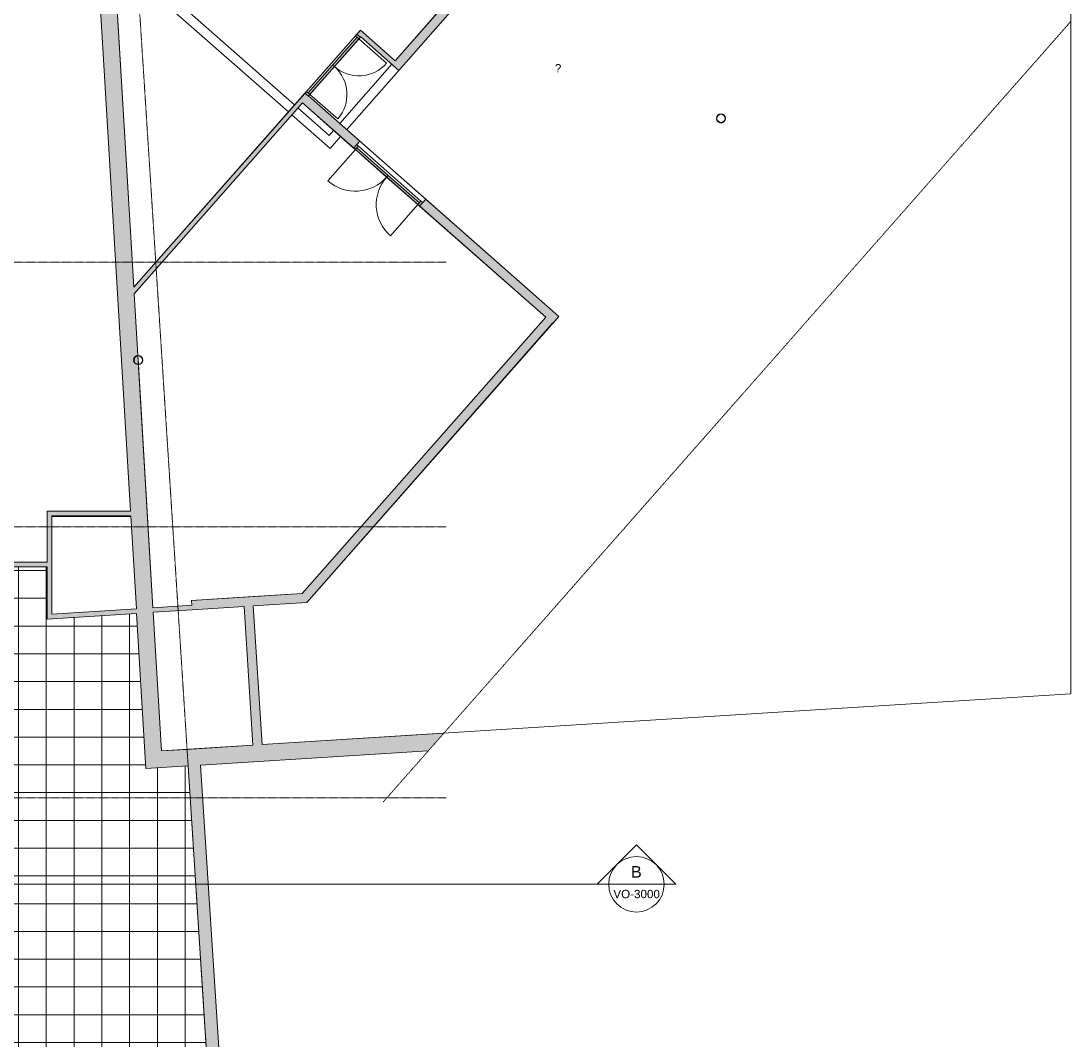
# Model space of a CAD drawing. Header units: millimetres. Extents: x 12885 to 91527, y 4646 to 113492.
# Tile 9 of 10: x 53233 to 75926, y 65038 to 87061. Entities that reach past the tile are written whole.
import ezdxf

# ---------------------------------------------------------------- set-up
doc = ezdxf.new("R2010")
doc.units = ezdxf.units.MM
for name, pattern in [('ARC Dash', [4, 2, -2]), ('ARC Demolished', [7.14375, 4.7625, -2.38125]), ('ARC Grid Line', [22.225, 12.7, -3.175, 3.175, -3.175]), ('ARC Section Line', [17, 10, -3, 0, -1, 0, -3])]:
    doc.linetypes.add(name, pattern=pattern)
for name, color, linetype, lineweight in [('A--A2__Ruwbouw', 8, 'Continuous', 9), ('A--A45__Plafondafwerkingen', 8, 'Continuous', 15), ('A--L$01A__Algemeen', 7, 'Continuous', 9), ('A--L$07A__Stramien', 1, 'Continuous', 13), ('A--L21__Buitenwanden', 3, 'ARC Demolished', 9), ('A--L22__Binnenwanden', 2, 'Continuous', 9), ('A--L23__Vloeren', 3, 'Continuous', 9), ('A--L28__Hoofddraagconstructies', 3, 'Continuous', 9), ('A--L3__Afbouw', 2, 'Continuous', 9), ('A--LD30__DetailPenMiddel', 3, 'Continuous', 9), ('A--LR9__AlgVoorz', 7, 'Continuous', 9), ('A--T$01A__Algemeen', 1, 'Continuous', 13)]:
    doc.layers.add(name, color=color, linetype=linetype, lineweight=lineweight)
doc.styles.add('Arial_1', font='arial.ttf', dxfattribs={"height": 250})
doc.styles.add('Arial_2', font='arial.ttf', dxfattribs={"height": 180})

# ---------------------------------------------------------------- blocks, each defined once
blk = doc.blocks.new('32_DO_WB_vo deur dubbel - vo-V1-AB-begane grond - Plafond - Slooptekening')
at = {"layer": 'A--L3__Afbouw'}
h = blk.add_hatch(color=10, dxfattribs=at)
h.paths.add_polyline_path([(-1315, 100), (-1315, 0), (-1265, 0), (-1265, 100)])
h.paths.add_polyline_path([(535, 100), (535, 0), (585, 0), (585, 100)])
for points in [[(-1265, 100), (-1265, 50), (-365, 50), (-365, 100)], [(-365, 100), (-365, 50), (535, 50), (535, 100), (-164, 100)]]:
    blk.add_hatch(color=10, dxfattribs=at).paths.add_polyline_path(points)
at = {"layer": 'A--L$01A__Algemeen'}
for p, q in [((-1265, 100), (-1265, 1000)), ((535, 100), (535, 1000))]:
    blk.add_line(p, q, dxfattribs=at)
for centre, start, end in [((-1265, 100), 360, 90), ((535, 100), 90, 180)]:
    blk.add_arc(centre, 900, start, end, dxfattribs=at)
at = {"layer": 'A--L3__Afbouw'}
for p, q in [((-1315, 0), (-1315, 100)), ((-1315, 100), (-1265, 100)), ((-1265, 0), (-1315, 0)), ((-1265, 100), (-365, 100)), ((-1265, 50), (-1265, 100)), ((-1265, 100), (-1265, 0)), ((-365, 50), (-1265, 50)), ((-1265, 0), (535, 0)), ((-365, 100), (-365, 50)), ((-365, 100), (535, 100)), ((-365, 50), (-365, 100)), ((535, 50), (-365, 50)), ((535, 100), (535, 50)), ((535, 0), (535, 100)), ((535, 100), (585, 100)), ((585, 0), (535, 0)), ((585, 100), (585, 0))]:
    blk.add_line(p, q, dxfattribs=at)
blk = doc.blocks.new('32_DO_WB_vo deur dubbel - vo-1960555-AB-begane grond - Plafond - Slooptekening')
at = {"layer": 'A--L3__Afbouw'}
h = blk.add_hatch(color=10, dxfattribs=at)
h.paths.add_polyline_path([(535, 50), (485, 50), (485, -50), (535, -50)])
h.paths.add_polyline_path([(-1115, 50), (-1165, 50), (-1165, -50), (-1115, -50)])
for points in [[(-315, 50), (-1115, 50), (-1115, 0), (-315, 0)], [(485, 50), (-315, 50), (-315, 0), (485, 0)]]:
    blk.add_hatch(color=10, dxfattribs=at).paths.add_polyline_path(points)
at = {"layer": 'A--L$01A__Algemeen'}
for p, q in [((-1115, 50), (-1115, 850)), ((485, 50), (485, 850))]:
    blk.add_line(p, q, dxfattribs=at)
for centre, start, end in [((-1115, 50), 360, 90), ((485, 50), 90, 180)]:
    blk.add_arc(centre, 800, start, end, dxfattribs=at)
at = {"layer": 'A--L3__Afbouw'}
for p, q in [((-1165, -50), (-1165, 50)), ((-1165, 50), (-1115, 50)), ((-1115, 50), (-315, 50)), ((-1115, 0), (-1115, 50)), ((-1115, 50), (-1115, -50)), ((-315, 50), (-315, 0)), ((-315, 50), (485, 50)), ((-315, 0), (-315, 50)), ((485, 50), (485, 0)), ((485, -50), (485, 50)), ((485, 50), (535, 50)), ((535, 50), (535, -50)), ((-1115, -50), (-1165, -50)), ((-315, 0), (-1115, 0)), ((-1115, -50), (485, -50)), ((485, 0), (-315, 0)), ((535, -50), (485, -50))]:
    blk.add_line(p, q, dxfattribs=at)
blk = doc.blocks.new('28_SCF_ARC_stalen_kolom_rond - Stalen kolom ø200mm-1729722-AB-begane grond - Plafond - Slooptekening')
at = {"layer": 'A--L28__Hoofddraagconstructies'}
h = blk.add_hatch(color=9, dxfattribs=at)
h.paths.add_polyline_path([(17, -98), (50, -87), (77, -64), (94, -34), (100, 0), (94, 34), (77, 64), (50, 87), (17, 98), (-17, 98), (-50, 87), (-77, 64), (-94, 34), (-100, 0), (-94, -34), (-77, -64), (-50, -87), (-17, -98)])
h.paths.add_polyline_path([(16, -89), (-16, -89), (-45, -78), (-69, -58), (-85, -31), (-90, 0), (-85, 31), (-69, 58), (-45, 78), (-16, 89), (16, 89), (45, 78), (69, 58), (85, 31), (90, 0), (85, -31), (69, -58), (45, -78)])
for radius, start, end in [(100, 0, 180), (100, 180, 360), (90, 360, 180), (90, 180, 360)]:
    blk.add_arc((0, 0), radius, start, end, dxfattribs=at)
blk = doc.blocks.new('28_SCF_ARC_stalen_kolom_rond - Stalen kolom ø200mm-1797774-AB-begane grond - Plafond - Slooptekening')
at = {"layer": 'A--L28__Hoofddraagconstructies'}
h = blk.add_hatch(color=9, dxfattribs=at)
h.paths.add_polyline_path([(17, -98), (50, -87), (77, -64), (94, -34), (100, 0), (93, 36), (77, 64), (50, 87), (17, 98), (-17, 98), (-50, 87), (-77, 64), (-94, 34), (-100, 0), (-94, -34), (-77, -64), (-50, -87), (-17, -98)])
h.paths.add_polyline_path([(16, -89), (-16, -89), (-45, -78), (-69, -58), (-85, -31), (-90, 0), (-85, 31), (-69, 58), (-45, 78), (-16, 89), (16, 89), (45, 78), (69, 58), (85, 31), (90, 0), (85, -31), (69, -58), (45, -78)])
for radius, start, end in [(100, 0, 180), (100, 180, 360), (90, 360, 180), (90, 180, 360)]:
    blk.add_arc((0, 0), radius, start, end, dxfattribs=at)
blk = doc.blocks.new('Section - Default-5518-AB-begane grond - Plafond - Slooptekening')
at = {"layer": 'A--L$01A__Algemeen', "lineweight": 13}
for p, q in [((-6, 8.49), (-14.49, 0)), ((-6, 8.49), (2.49, 0)), ((-12, 0), (-14.49, 0)), ((0, 0), (2.49, 0))]:
    blk.add_line(p, q, dxfattribs=at)
for start, end in [(360, 180), (180, 360)]:
    blk.add_arc((-6, 0), 6, start, end, dxfattribs=at)

msp = doc.modelspace()

# ---------------------------------------------------------------- hatches: boundary and pattern name
at = {"layer": 'A--A2__Ruwbouw'}
h = msp.add_hatch(color=10, dxfattribs=at)
h.paths.add_polyline_path([(55911, 71262), (56270, 71285), (55771, 79635), (55748, 79635), (55705, 79655), (55680, 79683), (55670, 79703), (55665, 79733), (55680, 79784), (55705, 79811), (55721, 79822), (55759, 79832), (55245, 88410), (55223, 88410), (55180, 88430), (55156, 88458), (55146, 88477), (55141, 88508), (55156, 88559), (55180, 88586), (55196, 88597), (55235, 88607), (54743, 96835), (54720, 96835), (54677, 96855), (54651, 96885), (54643, 96902), (54641, 96955), (54653, 96983), (54677, 97011), (54693, 97022), (54731, 97031), (54230, 105414), (54206, 105415), (54164, 105435), (54140, 105462), (54130, 105482), (54128, 105532), (54140, 105563), (54156, 105584), (54185, 105603), (54219, 105611), (53855, 111697), (53510, 111431), (55833, 72555)])
h.paths.add_polyline_path([(55749, 79645), (55770, 79645), (55760, 79822), (55744, 79820), (55704, 79798), (55688, 79778), (55680, 79764), (55675, 79733), (55688, 79689), (55704, 79669), (55720, 79655), (55748, 79645)])
h.paths.add_polyline_path([(55246, 88419), (55235, 88597), (55219, 88595), (55179, 88572), (55164, 88553), (55156, 88539), (55151, 88508), (55164, 88463), (55179, 88444), (55196, 88430), (55244, 88419)])
h.paths.add_polyline_path([(54743, 96844), (54732, 97022), (54716, 97020), (54676, 96997), (54661, 96978), (54653, 96964), (54647, 96933), (54661, 96888), (54676, 96869), (54692, 96855), (54722, 96844)])
h.paths.add_polyline_path([(54212, 105424), (54230, 105424), (54219, 105601), (54203, 105599), (54163, 105577), (54148, 105557), (54138, 105532), (54135, 105513), (54148, 105468), (54163, 105449), (54180, 105435), (54212, 105424)])
h = msp.add_hatch(color=10, dxfattribs=at)
h.paths.add_polyline_path([(61400, 85994), (67205, 92583), (67055, 92715), (61250, 86126)])
h.paths.add_polyline_path([(68461, 94009), (71533, 97496), (71383, 97628), (68311, 94141), (68455, 94014)])
h = msp.add_hatch(color=10, dxfattribs=at)
h.paths.add_polyline_path([(55680, 81163), (59444, 85437), (59369, 85503), (55671, 81305)])
h.paths.add_polyline_path([(60568, 86712), (60576, 86721), (60501, 86787), (60493, 86778)])
for points in [[(61250, 86126), (61316, 86201), (60567, 86862), (60501, 86787), (61166, 86200)], [(59124, 74476), (59407, 74494), (64722, 80527), (64572, 80659), (59312, 74688)], [(53798, 75366), (53898, 75366), (53898, 76467), (53798, 76467)], [(55605, 76367), (55599, 76467), (53898, 76467), (53898, 76367)], [(53513, 75266), (53798, 75266), (53798, 75366), (52573, 75366), (52573, 75266)], [(53798, 74133), (53898, 74140), (53898, 75366), (53798, 75366), (53798, 75266)], [(56929, 74334), (59124, 74476), (59312, 74688), (56916, 74534), (56923, 74434)], [(56091, 74281), (56929, 74334), (56923, 74434), (56085, 74380)], [(53898, 74140), (55732, 74258), (55726, 74358), (53898, 74240)], [(58242, 71409), (58442, 71422), (58253, 74420), (58054, 74407), (58170, 72555)], [(56831, 70960), (62035, 71287), (62371, 71669), (56808, 71319)], [(55932, 70903), (56831, 70960), (56808, 71319), (55911, 71262)], [(58063, 53734), (58223, 53734), (57114, 70977), (56845, 70960), (57952, 53734)]]:
    msp.add_hatch(color=10, dxfattribs=at).paths.add_polyline_path(points)
h = msp.add_hatch(color=10, dxfattribs=at)
h.paths.add_polyline_path([(64726, 80524), (64858, 80674), (61980, 83209), (61848, 83059), (64722, 80527)])
h.paths.add_polyline_path([(60422, 84315), (60554, 84465), (59444, 85437), (59316, 85290)])
at = {"layer": 'A--A45__Plafondafwerkingen'}
h = msp.add_hatch(dxfattribs=at)
h.set_pattern_fill('FP_2', color=256, style=0, pattern_type=2)
h.set_pattern_definition([(90, (55578.74, 59583.44), (600, -4e-14), []), (0, (55578.74, 59583.44), (0, -600), [])])
h.paths.add_polyline_path([(52610, 43991), (57853, 43991), (57853, 46748), (52573, 46748), (52573, 43991)])
h.paths.add_polyline_path([(58223, 43991), (58223, 49598), (58063, 52068), (58063, 43991)])
h.paths.add_polyline_path([(52930, 46848), (57853, 46848), (57853, 53734), (57952, 53734), (56845, 70960), (55932, 70903), (55726, 74257), (53798, 74133), (53798, 75266), (52573, 75266), (52573, 46848)])

# ---------------------------------------------------------------- linework, layer by layer
at = {"layer": 'A--L$01A__Algemeen', "linetype": 'ARC Section Line', "lineweight": 13}
for p, q in [((65934, 68404), (13626, 68404)), ((20039, 68404), (58278, 68404))]:
    msp.add_line(p, q, dxfattribs=at)
at = {"layer": 'A--L$01A__Algemeen', "lineweight": 13}
msp.add_line((65934, 68404), (67134, 68404), dxfattribs=at)
at = {"layer": 'A--L$07A__Stramien', "linetype": 'ARC Grid Line'}
for p, q in [((55260, 95618), (58813, 40345)), ((62423, 81851), (17267, 81851)), ((62423, 76131), (17267, 76131)), ((62423, 70271), (17267, 70271))]:
    msp.add_line(p, q, dxfattribs=at)
at = {"layer": 'A--L21__Buitenwanden', "linetype": 'Continuous'}
for p, q in [((59144, 85247), (55393, 88552)), ((55261, 88402), (59012, 85097)), ((61250, 86126), (60121, 84845)), ((60272, 84713), (61400, 85994)), ((59894, 84587), (59219, 85181)), ((59087, 85031), (59912, 84305)), ((59990, 84696), (59894, 84587)), ((60140, 84564), (59912, 84305))]:
    msp.add_line(p, q, dxfattribs=at)
at = {"layer": 'A--L21__Buitenwanden', "linetype": 'Continuous', "lineweight": 15}
for p, q in [((58442, 71422), (62371, 71669)), ((55932, 70903), (55911, 71262)), ((56270, 71285), (58242, 71409)), ((62035, 71287), (57114, 70977)), ((56845, 70960), (55932, 70903)), ((57952, 53734), (56845, 70960)), ((57114, 70977), (58223, 53734))]:
    msp.add_line(p, q, dxfattribs=at)
at = {"layer": 'A--L22__Binnenwanden', "lineweight": 15}
for p, q in [((55599, 76467), (54517, 94580)), ((61316, 86201), (67055, 92715)), ((67205, 92583), (61400, 85994)), ((55248, 88387), (55671, 81305)), ((60493, 86778), (60567, 86862)), ((60568, 86712), (60493, 86778)), ((60567, 86862), (61316, 86201)), ((60576, 86721), (60568, 86712)), ((61400, 85994), (60576, 86721)), ((55671, 81305), (59369, 85503)), ((59369, 85503), (59444, 85437)), ((59444, 85437), (59448, 85440)), ((59448, 85440), (60554, 84465)), ((59316, 85290), (55680, 81163)), ((60422, 84315), (59316, 85290)), ((60554, 84465), (60422, 84315)), ((61848, 83059), (61980, 83209)), ((64572, 80659), (61848, 83059)), ((61980, 83209), (64858, 80674)), ((55680, 81163), (55759, 79832)), ((59312, 74688), (64572, 80659)), ((64858, 80674), (64726, 80524)), ((64722, 80527), (59407, 74494)), ((64726, 80524), (64722, 80527)), ((55760, 79822), (55770, 79645)), ((55771, 79635), (56085, 74380)), ((53798, 75366), (53798, 76467)), ((53798, 76467), (55599, 76467)), ((55605, 76367), (53898, 76367)), ((53898, 76367), (53898, 74240)), ((55726, 74358), (55605, 76367)), ((52573, 75366), (53798, 75366)), ((53798, 75266), (52573, 75266)), ((53798, 74133), (53798, 75266)), ((56916, 74534), (59312, 74688)), ((56085, 74380), (56923, 74434)), ((56923, 74434), (56916, 74534)), ((59407, 74494), (58253, 74420)), ((55732, 74258), (53798, 74133)), ((53898, 74240), (55726, 74358)), ((55911, 71262), (55732, 74258)), ((56929, 74334), (56091, 74281)), ((56091, 74281), (56270, 71285)), ((58054, 74407), (56929, 74334)), ((58242, 71409), (58054, 74407)), ((58253, 74420), (58442, 71422))]:
    msp.add_line(p, q, dxfattribs=at)
at = {"layer": 'A--L22__Binnenwanden'}
msp.add_line((61980, 83209), (60554, 84465), dxfattribs=at)
at = {"layer": 'A--L23__Vloeren'}
for p, q in [((55604, 76351), (53898, 76351)), ((55604, 76367), (55604, 76351))]:
    msp.add_line(p, q, dxfattribs=at)
at = {"layer": 'A--LD30__DetailPenMiddel', "linetype": 'ARC Dash'}
msp.add_line((75926, 87056), (61056, 70176), dxfattribs=at)
at = {"layer": 'A--LR9__AlgVoorz'}
for p, q in [((68352, 93885), (61400, 85994)), ((75924, 72523), (75924, 92237)), ((60576, 86721), (59448, 85440)), ((61400, 85994), (60576, 86721)), ((59448, 85440), (64855, 80677)), ((64855, 80677), (59407, 74494)), ((59407, 74494), (58253, 74420)), ((58253, 74420), (58442, 71422)), ((58442, 71422), (75924, 72523))]:
    msp.add_line(p, q, dxfattribs=at)
at = {"layer": 'A--LR9__AlgVoorz', "flags": 128}
for points in [[(55248, 88387), (55671, 81305), (59307, 85432), (60567, 86862), (61316, 86201), (68270, 94094), (68230, 94129), (67557, 94722), (66806, 95384), (65756, 96309), (63779, 98051), (59986, 93755)], [(55680, 81163), (56085, 74380), (56923, 74434), (56916, 74534), (58141, 74613), (59312, 74688), (64572, 80659), (59316, 85290)], [(53898, 76367), (53898, 75366), (53898, 74240), (55726, 74358), (55605, 76367)], [(56091, 74281), (56270, 71285), (56808, 71319), (58242, 71409), (58054, 74407), (56929, 74334)]]:
    msp.add_lwpolyline(points, close=True, dxfattribs=at)

# ---------------------------------------------------------------- block references
at = {"layer": 'A--L$01A__Algemeen', "lineweight": 13, "extrusion": (0, 0, -1), "xscale": 99.99999999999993, "yscale": 99.99999999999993, "zscale": 99.99999999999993}
msp.add_blockref('Section - Default-5518-AB-begane grond - Plafond - Slooptekening', (-65934, 68404), dxfattribs=at)
at = {"layer": 'A--L28__Hoofddraagconstructies'}
for name, p in [('28_SCF_ARC_stalen_kolom_rond - Stalen kolom ø200mm-1797774-AB-begane grond - Plafond - Slooptekening', (68362, 84956)), ('28_SCF_ARC_stalen_kolom_rond - Stalen kolom ø200mm-1729722-AB-begane grond - Plafond - Slooptekening', (55765, 79733))]:
    msp.add_blockref(name, p, dxfattribs=at)
at = {"layer": 'A--L3__Afbouw'}
for name, p, rotation in [('32_DO_WB_vo deur dubbel - vo-1960555-AB-begane grond - Plafond - Slooptekening', (59760, 85871), 228.6212953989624), ('32_DO_WB_vo deur dubbel - vo-V1-AB-begane grond - Plafond - Slooptekening', (60927, 84004), 138.6212953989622)]:
    msp.add_blockref(name, p, dxfattribs=dict(at, rotation=rotation))

# ---------------------------------------------------------------- texts
at = {"layer": 'A--L$01A__Algemeen', "lineweight": 13, "attachment_point": 1}
for s, insert, char_height, width, style in [('B', (66415, 68798), 250, 280.59, 'Arial_1'), ('VO-3000', (66035, 68283), 180, 1202.53, 'Arial_2')]:
    msp.add_mtext(s, dxfattribs=dict(at, insert=insert, char_height=char_height, width=width, style=style))
at = {"layer": 'A--T$01A__Algemeen', "insert": (64771, 86129), "char_height": 180, "width": 168.35, "attachment_point": 1, "style": 'Arial_2'}
msp.add_mtext('?', dxfattribs=at)

doc.saveas('drawing.dxf')
